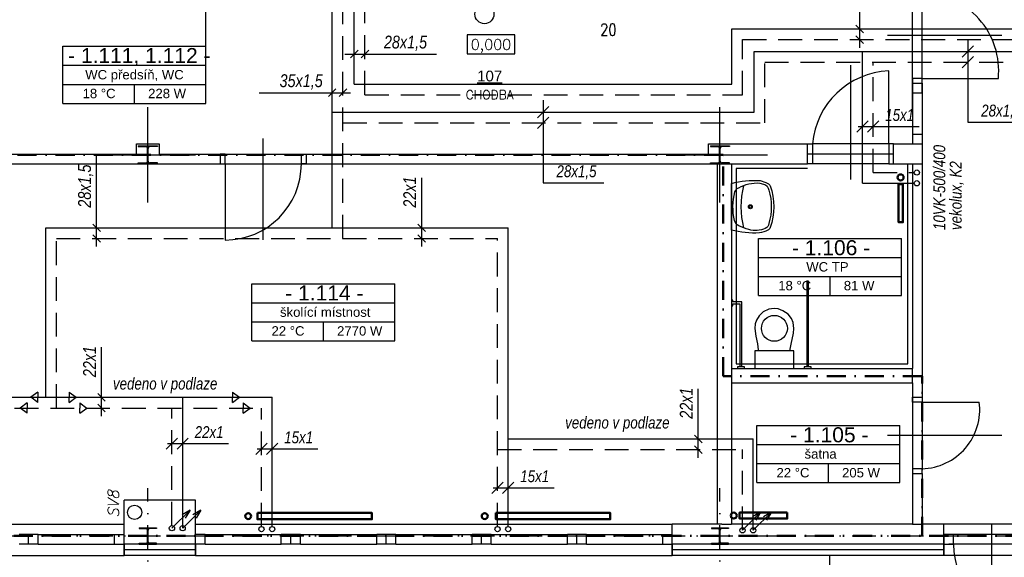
# Model space of a CAD drawing. Header units: millimetres. Extents: x 6435372 to 7248404, y 1559872 to 1886246.
# Tile 45 of 208: x 6648783 to 6659110, y 1760933 to 1766576. Entities that reach past the tile are written whole.
import ezdxf
from ezdxf.enums import TextEntityAlignment as Align

# ---------------------------------------------------------------- set-up
doc = ezdxf.new("R2010")
doc.units = ezdxf.units.MM
for name, pattern in [('DASH', [75, 50, -25]), ('DASHDOT', [1, 0.5, -0.25, 0, -0.25]), ('ČERCHOVANÁ', [1, 0.5, -0.25, 0, -0.25])]:
    doc.linetypes.add(name, pattern=pattern)
for name, color, linetype in [('1__NP___M_STNOSTI__T', 7, 'Continuous'), ('matrice DPS', 122, 'Continuous'), ('UT-popis', 7, 'Continuous'), ('UT_popis', 7, 'Continuous'), ('UT_tělesa-popis', 7, 'Continuous')]:
    doc.layers.add(name, color=color, linetype=linetype)
for name, color, linetype, lineweight in [('CKPOPISM', 8, 'Continuous', 50), ('CKPOPISM_POPIS', 8, 'Continuous', 25), ('požární úseky', 21, 'ČERCHOVANÁ', 50), ('UT_potrubí', 10, 'Continuous', 30), ('UT_potrubí-vzrorkovna', 161, 'Continuous', 30), ('UT_telesa', 181, 'Continuous', 50)]:
    doc.layers.add(name, color=color, linetype=linetype, lineweight=lineweight)
doc.styles.add('ARIAL', font='arial.ttf')
doc.styles.add('INDRA', font='ariali.ttf')
doc.styles.add('KURZIVA', font='italic__.ttf')
doc.styles.get("Standard").update_dxf_attribs({"font": 'romans.shx'})
doc.linetypes.add('IZOLACE_POLYSTYREN_EXPANDOVANY', pattern='A,1,[224,CADKON.SHX,S=0.01,R=0,X=-0.5,Y=-1.74],-2', length=3)

# ---------------------------------------------------------------- blocks, each defined once
blk = doc.blocks.new('CK_S_EXT_HEAHEA200')
for p, q in [((-100, 95), (100, 95)), ((-100, 95), (-100, 85)), ((-100, 85), (-21.25, 85)), ((-3.25, -67), (-3.25, 67)), ((3.25, -67), (3.25, 67)), ((100, 85), (21.25, 85)), ((100, 95), (100, 85)), ((-100, -95), (-100, -85)), ((-100, -85), (-21.25, -85)), ((-100, -95), (100, -95)), ((100, -85), (21.25, -85)), ((100, -95), (100, -85))]:
    blk.add_line(p, q)
for centre, start, end in [((-21.25, 67), 0, 90), ((21.25, 67), 90, 180), ((-21.25, -67), 270, 0), ((21.25, -67), 180, 270)]:
    blk.add_arc(centre, 18, start, end)
blk = doc.blocks.new('CK_S_EXT_HEAHEA180')
for p, q in [((-90, 85.5), (90, 85.5)), ((-90, 85.5), (-90, 76)), ((-90, 76), (-18, 76)), ((-3, -61), (-3, 61)), ((3, -61), (3, 61)), ((90, 76), (18, 76)), ((90, 85.5), (90, 76)), ((-90, -85.5), (-90, -76)), ((-90, -76), (-18, -76)), ((-90, -85.5), (90, -85.5)), ((90, -76), (18, -76)), ((90, -85.5), (90, -76))]:
    blk.add_line(p, q)
for centre, start, end in [((-18, 61), 0, 90), ((18, 61), 90, 180), ((-18, -61), 270, 0), ((18, -61), 180, 270)]:
    blk.add_arc(centre, 15, start, end)
blk = doc.blocks.new('*U1042')
at = {"color": 0, "linetype": 'ByBlock', "lineweight": -2}
for p, q in [((-386, 0), (-386, -20)), ((-314, 0), (-386, 0)), ((-314, -20), (-314, 0)), ((314, 0), (314, -20)), ((386, 0), (314, 0)), ((386, -20), (386, 0)), ((-386, -20), (-314, -20)), ((-360, -20), (-360, -920)), ((-340, -920), (-340, -20)), ((314, -20), (386, -20)), ((340, -20), (340, -700)), ((360, -680), (360, -20)), ((340, -700), (435, -700)), ((435, -680), (360, -680)), ((450, -660), (435, -660)), ((435, -660), (435, -680)), ((435, -700), (435, -720)), ((435, -720), (450, -720)), ((450, -720), (450, -660)), ((-360, -920), (-340, -920))]:
    blk.add_line(p, q, dxfattribs=at)
for points in [[(-204, 0), (-204, -188), (-164, -188), (-178, -256), (-203, -372), (-204, -423), (-197, -485), (-181, -527), (-145, -572), (-89, -608), (-40, -628), (1, -633), (58, -625), (118, -597), (157, -556), (188, -510), (200, -469), (205, -422), (192, -342), (176, -262), (168, -197), (165, -188), (204, -188), (204, 0), (-204, 0)], [(-164, -188), (165, -188)]]:
    blk.add_lwpolyline(points, dxfattribs=at)
blk.add_circle((-1, -423), 136, dxfattribs=at)
blk = doc.blocks.new('CKBL2010716104115', base_point=(94518, 62923))
blk = doc.blocks.new('*U1025')
at = {"color": 0, "linetype": 'ByBlock', "lineweight": -2}
blk.add_lwpolyline([(-5, -2), (5, -2), (5, 2), (-5, 2), (-5, -2)], dxfattribs=at)

msp = doc.modelspace()

# ---------------------------------------------------------------- linework, layer by layer
at = {"layer": '1__NP___M_STNOSTI__T', "ltscale": 400}
msp.add_line((6650736.4, 1766296.7), (6650736.4, 1768050.2), dxfattribs=at)
at = {"layer": '1__NP___M_STNOSTI__T', "color": 7}
for p, q in [((6649236.4, 1766096.7), (6649236.4, 1766296.7)), ((6649236.4, 1766296.7), (6650736.4, 1766296.7)), ((6650736.4, 1766096.7), (6650736.4, 1766296.7)), ((6649236.4, 1765896.7), (6649236.4, 1766096.7)), ((6649236.4, 1766096.7), (6650736.4, 1766096.7)), ((6649236.4, 1766096.7), (6650736.4, 1766096.7)), ((6650736.4, 1765896.7), (6650736.4, 1766096.7)), ((6649236.4, 1765696.7), (6649236.4, 1765896.7)), ((6649236.4, 1765896.7), (6650736.4, 1765896.7)), ((6649236.4, 1765896.7), (6650736.4, 1765896.7)), ((6649986.4, 1765696.7), (6649986.4, 1765896.7)), ((6650736.4, 1765696.7), (6650736.4, 1765896.7)), ((6649236.4, 1765696.7), (6650736.4, 1765696.7)), ((6656532.6, 1764080.3), (6656532.6, 1764280.3)), ((6656532.6, 1764280.3), (6658032.6, 1764280.3)), ((6658032.6, 1764080.3), (6658032.6, 1764280.3)), ((6656532.6, 1763880.3), (6656532.6, 1764080.3)), ((6656532.6, 1764080.3), (6658032.6, 1764080.3)), ((6656532.6, 1764080.3), (6658032.6, 1764080.3)), ((6658032.6, 1763880.3), (6658032.6, 1764080.3)), ((6651218.2, 1763604.9), (6651218.2, 1763804.9)), ((6651218.2, 1763804.9), (6652718.2, 1763804.9)), ((6652718.2, 1763604.9), (6652718.2, 1763804.9)), ((6656532.6, 1763680.3), (6656532.6, 1763880.3)), ((6656532.6, 1763880.3), (6658032.6, 1763880.3)), ((6656532.6, 1763880.3), (6658032.6, 1763880.3)), ((6657282.6, 1763680.3), (6657282.6, 1763880.3)), ((6658032.6, 1763680.3), (6658032.6, 1763880.3)), ((6651218.2, 1763404.9), (6651218.2, 1763604.9)), ((6651218.2, 1763604.9), (6652718.2, 1763604.9)), ((6651218.2, 1763604.9), (6652718.2, 1763604.9)), ((6652718.2, 1763404.9), (6652718.2, 1763604.9)), ((6656532.6, 1763680.3), (6658032.6, 1763680.3)), ((6651218.2, 1763204.9), (6651218.2, 1763404.9)), ((6651218.2, 1763404.9), (6652718.2, 1763404.9)), ((6651218.2, 1763404.9), (6652718.2, 1763404.9)), ((6651968.2, 1763204.9), (6651968.2, 1763404.9)), ((6652718.2, 1763204.9), (6652718.2, 1763404.9)), ((6651218.2, 1763204.9), (6652718.2, 1763204.9)), ((6656514.3, 1762116.7), (6656514.3, 1762316.7)), ((6656514.3, 1762316.7), (6658014.3, 1762316.7)), ((6658014.3, 1762116.7), (6658014.3, 1762316.7)), ((6656514.3, 1761916.7), (6656514.3, 1762116.7)), ((6656514.3, 1762116.7), (6658014.3, 1762116.7)), ((6656514.3, 1762116.7), (6658014.3, 1762116.7)), ((6658014.3, 1761916.7), (6658014.3, 1762116.7)), ((6656514.3, 1761716.7), (6656514.3, 1761916.7)), ((6656514.3, 1761916.7), (6658014.3, 1761916.7)), ((6656514.3, 1761916.7), (6658014.3, 1761916.7)), ((6657264.3, 1761716.7), (6657264.3, 1761916.7)), ((6658014.3, 1761716.7), (6658014.3, 1761916.7)), ((6656514.3, 1761716.7), (6658014.3, 1761716.7))]:
    msp.add_line(p, q, dxfattribs=at)
at = {"layer": 'matrice DPS', "ltscale": 500}
for p, q in [((6658147, 1765958), (6658147, 1766858)), ((6658147, 1765608), (6658147, 1766808)), ((6658247, 1765958), (6658247, 1766858)), ((6659083, 1766408), (6657883, 1766408)), ((6657497, 1766099), (6657497, 1764899)), ((6657897, 1765273), (6657897, 1766038)), ((6658247, 1765958), (6658147, 1765958)), ((6658147, 1765958), (6658147, 1765908)), ((6658247, 1765908), (6658247, 1765958)), ((6658247, 1765958), (6659047, 1765958)), ((6658147, 1765908), (6658247, 1765908)), ((6658147, 1765908), (6658247, 1765908)), ((6658147, 1765908), (6658247, 1765908)), ((6658147, 1765908), (6658147, 1765273)), ((6658147, 1765808), (6658147, 1765908)), ((6658147, 1765908), (6658247, 1765908)), ((6658247, 1765908), (6658247, 1765273)), ((6658247, 1765808), (6658247, 1765908)), ((6658147, 1765808), (6658147, 1765373)), ((6658147, 1765808), (6658247, 1765808)), ((6658247, 1765808), (6658247, 1765373)), ((6650127, 1764658), (6650127, 1765658)), ((6656127, 1764658), (6656127, 1765658)), ((6658147, 1765373), (6658247, 1765373)), ((6658147, 1765373), (6658147, 1765273)), ((6658247, 1765373), (6658247, 1765273)), ((6650007, 1765163), (6650007, 1765273)), ((6650007, 1765273), (6650247, 1765273)), ((6650127, 1765053), (6650127, 1765263)), ((6650247, 1765273), (6650247, 1765163)), ((6651337, 1764266.6), (6651337, 1765327)), ((6656007, 1765163), (6656007, 1765273)), ((6656007, 1765273), (6656227, 1765273)), ((6656127, 1765053), (6656127, 1765298)), ((6656130.3, 1765273), (6657047, 1765273)), ((6657047, 1765063), (6657047, 1765273)), ((6657047, 1765273), (6657097, 1765273)), ((6657047, 1765063), (6657047, 1765273)), ((6657897, 1765273), (6657097, 1765273)), ((6657097, 1765273), (6657097, 1765063)), ((6657947, 1765273), (6657897, 1765273)), ((6657897, 1765273), (6657897, 1765063)), ((6657947, 1765273), (6658147, 1765273)), ((6657947, 1765063), (6657947, 1765273)), ((6657947, 1765063), (6657947, 1765273)), ((6658147, 1765273), (6658247, 1765273)), ((6658147, 1765273), (6658247, 1765273)), ((6658147, 1765273), (6658247, 1765273)), ((6658247, 1765273), (6658247, 1762613)), ((6648087, 1765163), (6650007, 1765163)), ((6649627, 1765158), (6650627, 1765158)), ((6650017, 1765158), (6650237, 1765158)), ((6650247, 1765163), (6650887, 1765163)), ((6650887, 1765163), (6650887, 1765063)), ((6650937, 1765163), (6650887, 1765163)), ((6650887, 1765163), (6650887, 1765063)), ((6650937, 1765163), (6651737, 1765163)), ((6650937, 1765063), (6650937, 1765163)), ((6651737, 1765063), (6651737, 1765163)), ((6651737, 1765163), (6651787, 1765163)), ((6651787, 1765163), (6651787, 1765063)), ((6651787, 1765163), (6651787, 1765063)), ((6651787, 1765163), (6656007, 1765163)), ((6655627, 1765158), (6656627, 1765158)), ((6656017, 1765158), (6656237, 1765158)), ((6657947, 1765163), (6657047, 1765163)), ((6648087, 1765063), (6650887, 1765063)), ((6650887, 1765063), (6650937, 1765063)), ((6650907, 1765063), (6651807, 1765063)), ((6650937, 1765063), (6651737, 1765063)), ((6650937, 1765063), (6650937, 1764263)), ((6651787, 1765063), (6651737, 1765063)), ((6651787, 1765063), (6656097, 1765063)), ((6656097, 1765063), (6656097, 1761282.5)), ((6656247, 1765063), (6656247, 1762913)), ((6656247, 1765063), (6657047, 1765063)), ((6657097, 1765063), (6657047, 1765063)), ((6657897, 1765063), (6657097, 1765063)), ((6657897, 1765063), (6657947, 1765063)), ((6657947, 1765063), (6658147, 1765063)), ((6658147, 1765063), (6658147, 1762913)), ((6658147, 1765063), (6658247, 1765063)), ((6656247, 1762913), (6658147, 1762913)), ((6658147, 1762763), (6658147, 1762913)), ((6656247, 1762763), (6658147, 1762763)), ((6656247, 1762763), (6656247, 1761282.5)), ((6658147, 1762763), (6658147, 1762613)), ((6658147, 1762613), (6658247, 1762613)), ((6658147, 1762613), (6658147, 1761813)), ((6658147, 1762563), (6658147, 1762613)), ((6658147, 1762613), (6658247, 1762613)), ((6658147, 1762563), (6658147, 1761863)), ((6658247, 1762563), (6658147, 1762563)), ((6658247, 1762613), (6658247, 1762563)), ((6658247, 1762563), (6658247, 1761863)), ((6658247, 1762563), (6658847, 1762563)), ((6659083, 1762213), (6657883, 1762213)), ((6658247, 1761863), (6658147, 1761863)), ((6658147, 1761863), (6658147, 1761813)), ((6658247, 1761813), (6658247, 1761863)), ((6658147, 1761813), (6658247, 1761813)), ((6658147, 1761813), (6658247, 1761813)), ((6658147, 1761813), (6658147, 1761282.5)), ((6658247, 1761813), (6658247, 1761282.5)), ((6650627, 1761532.5), (6649877, 1761532.5)), ((6649877, 1761282.5), (6649877, 1761532.5)), ((6650627, 1761282.5), (6650627, 1761532.5)), ((6645877, 1761282.5), (6649877, 1761282.5)), ((6649877, 1760952.5), (6649877, 1761282.5)), ((6650127, 1761062.5), (6650127, 1761253.5)), ((6650627, 1761282.5), (6655627, 1761282.5)), ((6650627, 1760952.5), (6650627, 1761282.5)), ((6655627, 1760952.5), (6655627, 1761282.5)), ((6656147, 1761282.5), (6655627, 1761282.5)), ((6656127, 1761062.5), (6656127, 1761253.5)), ((6656147, 1761282.5), (6656247, 1761282.5)), ((6658147, 1761282.5), (6656247, 1761282.5)), ((6658147, 1761282.5), (6658247, 1761282.5)), ((6658477, 1761282.5), (6658247, 1761282.5)), ((6659477, 1761282.5), (6658477, 1761282.5)), ((6658477, 1760952.5), (6658477, 1761282.5)), ((6658977, 1760232.9), (6658977, 1761272.5)), ((6648877, 1761172.5), (6648777, 1761172.5)), ((6648877, 1761072.5), (6648877, 1761172.5)), ((6648977, 1761172.5), (6648877, 1761172.5)), ((6648977, 1761172.5), (6649777, 1761172.5)), ((6648977, 1761072.5), (6648977, 1761172.5)), ((6649777, 1761072.5), (6649777, 1761172.5)), ((6649777, 1761172.5), (6649877, 1761172.5)), ((6649877, 1761072.5), (6649877, 1761172.5)), ((6650027, 1761158), (6650227, 1761158)), ((6650727, 1761172.5), (6650627, 1761172.5)), ((6650627, 1761072.5), (6650627, 1761172.5)), ((6650727, 1761172.5), (6651527, 1761172.5)), ((6650727, 1761072.5), (6650727, 1761172.5)), ((6651627, 1761172.5), (6651527, 1761172.5)), ((6651527, 1761072.5), (6651527, 1761172.5)), ((6651627, 1761072.5), (6651627, 1761172.5)), ((6651727, 1761172.5), (6651627, 1761172.5)), ((6651727, 1761172.5), (6652527, 1761172.5)), ((6651727, 1761072.5), (6651727, 1761172.5)), ((6652627, 1761172.5), (6652527, 1761172.5)), ((6652527, 1761072.5), (6652527, 1761172.5)), ((6652627, 1761072.5), (6652627, 1761172.5)), ((6652727, 1761172.5), (6652627, 1761172.5)), ((6652727, 1761172.5), (6653527, 1761172.5)), ((6652727, 1761072.5), (6652727, 1761172.5)), ((6653627, 1761172.5), (6653527, 1761172.5)), ((6653527, 1761072.5), (6653527, 1761172.5)), ((6653627, 1761072.5), (6653627, 1761172.5)), ((6653727, 1761172.5), (6653627, 1761172.5)), ((6653727, 1761172.5), (6654527, 1761172.5)), ((6653727, 1761072.5), (6653727, 1761172.5)), ((6654627, 1761172.5), (6654527, 1761172.5)), ((6654527, 1761072.5), (6654527, 1761172.5)), ((6654627, 1761072.5), (6654627, 1761172.5)), ((6654727, 1761172.5), (6654627, 1761172.5)), ((6654727, 1761172.5), (6655527, 1761172.5)), ((6654727, 1761072.5), (6654727, 1761172.5)), ((6655527, 1761072.5), (6655527, 1761172.5)), ((6655527, 1761172.5), (6655627, 1761172.5)), ((6655627, 1761072.5), (6655627, 1761172.5)), ((6656027, 1761158), (6656227, 1761158)), ((6658577, 1761172.5), (6658477, 1761172.5)), ((6658477, 1761172.5), (6658477, 1761072.5)), ((6659377, 1761172.5), (6658577, 1761172.5)), ((6658577, 1761072.5), (6658577, 1761172.5)), ((6648877, 1761072.5), (6648777, 1761072.5)), ((6648977, 1761072.5), (6648877, 1761072.5)), ((6648977, 1761072.5), (6649777, 1761072.5)), ((6649777, 1761072.5), (6649877, 1761072.5)), ((6650627, 1761072.5), (6649877, 1761072.5)), ((6649877, 1761072.5), (6649877, 1760952.5)), ((6650727, 1761072.5), (6650627, 1761072.5)), ((6650627, 1761072.5), (6650627, 1760952.5)), ((6650727, 1761072.5), (6651527, 1761072.5)), ((6651627, 1761072.5), (6651527, 1761072.5)), ((6651727, 1761072.5), (6651627, 1761072.5)), ((6651727, 1761072.5), (6652527, 1761072.5)), ((6652627, 1761072.5), (6652527, 1761072.5)), ((6652727, 1761072.5), (6652627, 1761072.5)), ((6652727, 1761072.5), (6653527, 1761072.5)), ((6653627, 1761072.5), (6653527, 1761072.5)), ((6653727, 1761072.5), (6653627, 1761072.5)), ((6653727, 1761072.5), (6654527, 1761072.5)), ((6654627, 1761072.5), (6654527, 1761072.5)), ((6654727, 1761072.5), (6654627, 1761072.5)), ((6654727, 1761072.5), (6655527, 1761072.5)), ((6655527, 1761072.5), (6655627, 1761072.5)), ((6658477, 1761072.5), (6655627, 1761072.5)), ((6655627, 1761072.5), (6655627, 1760952.5)), ((6658477, 1761072.5), (6658577, 1761072.5)), ((6658477, 1761072.5), (6658477, 1760952.5)), ((6659427, 1761072.5), (6658527, 1761072.5)), ((6659377, 1761072.5), (6658577, 1761072.5)), ((6645877, 1760952.5), (6649877, 1760952.5)), ((6650627, 1760952.5), (6649877, 1760952.5)), ((6650627, 1760952.5), (6655627, 1760952.5)), ((6658477, 1760952.5), (6655627, 1760952.5)), ((6657277, 1760952.5), (6657277, 1759752.5)), ((6659477, 1760952.5), (6658477, 1760952.5))]:
    msp.add_line(p, q, dxfattribs=at)
at = {"layer": 'matrice DPS', "linetype": 'Continuous', "ltscale": 500}
for p, q in [((6656097, 1765063), (6656247, 1765063)), ((6656247, 1762913), (6656247, 1762763))]:
    msp.add_line(p, q, dxfattribs=at)
at = {"layer": 'matrice DPS', "linetype": 'DASHDOT', "ltscale": 500}
for p, q in [((6650127, 1758519.1), (6650127, 1761658)), ((6656127, 1758519.1), (6656127, 1761658)), ((6641509.3, 1761158), (6663127, 1761158))]:
    msp.add_line(p, q, dxfattribs=at)
at = {"layer": 'matrice DPS', "ltscale": 500}
msp.add_lwpolyline([(6657047, 1765013), (6656297, 1765013), (6656297, 1762963), (6658097, 1762963), (6658097, 1765063)], dxfattribs=at)
at = {"layer": 'matrice DPS', "linetype": 'ByBlock', "ltscale": 500}
for points in [[(6656247, 1764857.8, -0.0779315), (6656548, 1764886.1, -0.0680309), (6656628.3, 1764857.1, -0.2449622), (6656654.8, 1764831.4, -0.1652428), (6656654.8, 1764393.4, -0.2447516), (6656628.3, 1764367.7, -0.0729642), (6656541.9, 1764337.4, -0.0733034), (6656247, 1764367)], [(6656323.8, 1764812.1, -0.1391699), (6656544.6, 1764861.3), (6656583, 1764850, -0.3095362), (6656639.7, 1764787, -0.1500095), (6656639.7, 1764437.4, -0.2874807), (6656603, 1764384.9, -0.1904674), (6656430.8, 1764372.7, -0.0477801), (6656323.8, 1764412.7, -0.2252671), (6656279.8, 1764467.5, -0.1173255), (6656283, 1764767.1, -0.1890594), (6656321.7, 1764811)]]:
    msp.add_lwpolyline(points, format="xyb", close=True, dxfattribs=at)
msp.add_lwpolyline([(6656374.6, 1764832.9, 0.1253275), (6656374.6, 1764390.8)], format="xyb", dxfattribs=at)
at = {"layer": 'matrice DPS', "linetype": 'IZOLACE_POLYSTYREN_EXPANDOVANY', "ltscale": 500}
for points in [[(6650627, 1761012.5), (6649877, 1761012.5)], [(6658477, 1761012.5), (6655627, 1761012.5)]]:
    msp.add_lwpolyline(points, dxfattribs=at)
at = {"layer": 'matrice DPS', "ltscale": 500}
for centre, radius in [((6653657, 1766633), 99.9), ((6649988.1, 1761404.6), 75)]:
    msp.add_circle(centre, radius, dxfattribs=at)
at = {"layer": 'matrice DPS', "linetype": 'ByBlock', "ltscale": 500}
for radius in [20.4, 13.9]:
    msp.add_circle((6656445.9, 1764612.4), radius, dxfattribs=at)
at = {"layer": 'matrice DPS', "ltscale": 500}
for centre, radius, start, end in [((6658231.6, 1766038.8), 819.4, 354.34379, 88.92328), ((6657935, 1765197.5), 841.4, 92.58851, 174.84917), ((6650937, 1765063), 800, 270, 0), ((6658231.4, 1762483.6), 620.7, 271.44332, 7.35409), ((6659377, 1761072.5), 800, 180, 270)]:
    msp.add_arc(centre, radius, start, end, dxfattribs=at)
at = {"layer": 'požární úseky', "ltscale": 400}
for p, q in [((6656161.5, 1765158), (6645627, 1765158)), ((6656161.5, 1762834.6), (6656161.5, 1765158)), ((6658247, 1762834.6), (6656161.5, 1762834.6)), ((6658247, 1761158), (6658247, 1762834.6)), ((6662124, 1761158), (6645627, 1761158))]:
    msp.add_line(p, q, dxfattribs=at)
at = {"layer": 'UT-popis', "ltscale": 400}
for p, q in [((6657593.7, 1766281.7), (6657593.7, 1767241.7)), ((6657633.5, 1766438.6), (6657553.9, 1766518.2)), ((6657633.5, 1766326.1), (6657553.9, 1766405.7)), ((6658667.6, 1766181.7), (6658786.1, 1766300.1)), ((6658726.9, 1766366.8), (6658726.9, 1765500.3)), ((6652194.7, 1766214.8), (6653154.7, 1766214.8)), ((6652251.6, 1766175), (6652331.2, 1766254.6)), ((6652364.1, 1766175), (6652443.7, 1766254.6)), ((6658667.6, 1766069.2), (6658786.1, 1766187.6)), ((6651293.9, 1765809.4), (6652253.9, 1765809.4)), ((6652020.6, 1765769.6), (6652100.1, 1765849.2)), ((6652133.1, 1765769.6), (6652212.6, 1765849.2)), ((6654213.5, 1765545.1), (6654331.9, 1765663.5)), ((6654272.7, 1765730.3), (6654272.7, 1764863.8)), ((6654213.5, 1765432.6), (6654331.9, 1765551)), ((6657563, 1765394.7), (6657681.4, 1765513.1)), ((6657576.7, 1765453.9), (6658214.9, 1765453.9)), ((6657675.5, 1765394.7), (6657793.9, 1765513.1)), ((6658726.9, 1765500.3), (6659365.1, 1765500.3)), ((6649588.9, 1764194.7), (6649588.9, 1765154.7)), ((6652999.4, 1764194.7), (6652999.4, 1764916.2)), ((6654272.7, 1764863.8), (6654911, 1764863.8)), ((6649628.7, 1764351.6), (6649549.1, 1764431.1)), ((6653039.1, 1764351.6), (6652959.6, 1764431.1)), ((6649628.7, 1764239.1), (6649549.1, 1764318.6)), ((6653039.1, 1764239.1), (6652959.6, 1764318.6)), ((6649641.1, 1762415.5), (6649641.1, 1763137)), ((6648974.6, 1762667.5), (6648901.3, 1762612.1)), ((6648974.6, 1762667.5), (6648974.6, 1762612.1)), ((6649302.7, 1762667.5), (6649302.7, 1762612.1)), ((6649302.7, 1762667.5), (6649376, 1762612.1)), ((6651013.4, 1762667.5), (6651013.4, 1762612.1)), ((6651013.4, 1762667.5), (6651086.7, 1762612.1)), ((6655899.5, 1761978.8), (6655899.5, 1762700.3)), ((6648862.1, 1762555), (6648788.8, 1762499.6)), ((6648862.1, 1762555), (6648862.1, 1762499.6)), ((6648974.6, 1762556.8), (6648901.3, 1762612.1)), ((6648974.6, 1762556.8), (6648974.6, 1762612.1)), ((6649302.7, 1762556.8), (6649302.7, 1762612.1)), ((6649302.7, 1762556.8), (6649376, 1762612.1)), ((6649415.2, 1762555), (6649415.2, 1762499.6)), ((6649415.2, 1762555), (6649488.5, 1762499.6)), ((6649680.8, 1762572.4), (6649601.3, 1762651.9)), ((6651013.4, 1762556.8), (6651013.4, 1762612.1)), ((6651013.4, 1762556.8), (6651086.7, 1762612.1)), ((6651125.9, 1762555), (6651125.9, 1762499.6)), ((6651125.9, 1762555), (6651199.2, 1762499.6)), ((6648862.1, 1762444.3), (6648788.8, 1762499.6)), ((6648862.1, 1762444.3), (6648862.1, 1762499.6)), ((6649415.2, 1762444.3), (6649415.2, 1762499.6)), ((6649415.2, 1762444.3), (6649488.5, 1762499.6)), ((6649680.8, 1762459.9), (6649601.3, 1762539.4)), ((6651125.9, 1762444.3), (6651125.9, 1762499.6)), ((6651125.9, 1762444.3), (6651199.2, 1762499.6)), ((6650320.5, 1762066.7), (6650439, 1762185.1)), ((6650433, 1762066.7), (6650551.5, 1762185.1)), ((6655939.3, 1762135.7), (6655859.8, 1762215.3)), ((6650334.2, 1762125.9), (6650972.4, 1762125.9)), ((6651259.5, 1762011.6), (6651377.9, 1762130)), ((6651273.1, 1762070.8), (6651911.3, 1762070.8)), ((6651372, 1762011.6), (6651490.4, 1762130)), ((6655939.3, 1762023.2), (6655859.8, 1762102.8)), ((6653735.2, 1761604), (6653853.6, 1761722.4)), ((6653748.8, 1761663.2), (6654387.1, 1761663.2)), ((6653847.7, 1761604), (6653966.1, 1761722.4))]:
    msp.add_line(p, q, dxfattribs=at)
at = {"layer": 'UT_popis', "ltscale": 400}
for p, q in [((6650379.8, 1761238.3), (6650570.4, 1761428.9)), ((6650570.4, 1761428.9), (6650486.3, 1761378.3)), ((6650492.3, 1761238.3), (6650682.9, 1761428.9)), ((6650570.4, 1761428.9), (6650519.7, 1761344.8)), ((6650682.9, 1761428.9), (6650598.8, 1761378.3)), ((6650682.9, 1761428.9), (6650632.2, 1761344.8)), ((6656363.6, 1761216.4), (6656554.2, 1761407)), ((6656554.2, 1761407), (6656470.1, 1761356.3)), ((6656476.1, 1761216.4), (6656666.7, 1761407)), ((6656554.2, 1761407), (6656503.5, 1761322.9)), ((6656666.7, 1761407), (6656582.6, 1761356.3)), ((6656666.7, 1761407), (6656616, 1761322.9))]:
    msp.add_line(p, q, dxfattribs=at)
at = {"layer": 'UT_potrubí'}
for p, q in [((6652060.4, 1764391.4), (6652060.4, 1770692.9)), ((6656485.1, 1766240.9), (6661206.9, 1766240.9)), ((6656485.1, 1765604.3), (6656485.1, 1766240.9)), ((6657622.2, 1764858.6), (6657622.2, 1766240.9)), ((6652060.4, 1765604.3), (6656485.1, 1765604.3)), ((6657622.2, 1764858.6), (6658164.9, 1764858.6)), ((6649056.2, 1762612.1), (6649056.2, 1764391.4)), ((6649056.2, 1764391.4), (6653906.9, 1764391.4)), ((6653906.9, 1761256.4), (6653906.9, 1764391.4)), ((6645729.8, 1762612.1), (6651431.2, 1762612.1)), ((6650492.3, 1761238.3), (6650492.3, 1762612.1)), ((6651431.2, 1761256.4), (6651431.2, 1762612.1)), ((6653906.9, 1762175.5), (6656476.1, 1762175.5)), ((6656476.1, 1761216.4), (6656476.1, 1762175.5)), ((6651430.6, 1761256.4), (6651430.6, 1761282.5))]:
    msp.add_line(p, q, dxfattribs=at)
at = {"layer": 'UT_potrubí', "linetype": 'DASH', "ltscale": 5}
for p, q in [((6652172.9, 1764278.9), (6652172.9, 1770665.5)), ((6656597.6, 1766128.4), (6661319.4, 1766128.4)), ((6656597.6, 1765491.8), (6656597.6, 1766128.4)), ((6657734.7, 1764971.1), (6657734.7, 1766128.4)), ((6652172.9, 1765491.8), (6656597.6, 1765491.8)), ((6657734.7, 1764971.1), (6658164.9, 1764971.1)), ((6649168.7, 1762499.6), (6649168.7, 1764278.9)), ((6649168.7, 1764278.9), (6653794.4, 1764278.9)), ((6653794.4, 1761256.4), (6653794.4, 1764278.9)), ((6645729.8, 1762499.6), (6651318.7, 1762499.6)), ((6650379.8, 1761265.8), (6650379.8, 1762499.6)), ((6651318.7, 1761254.2), (6651318.7, 1762499.6)), ((6653794.4, 1762063), (6656363.6, 1762063)), ((6656363.6, 1761216.4), (6656363.6, 1762063)), ((6651318.1, 1761256.4), (6651318.1, 1761282.5))]:
    msp.add_line(p, q, dxfattribs=at)
at = {"layer": 'UT_potrubí', "ltscale": 400}
for centre in [(6658192.4, 1764971.1), (6658192.4, 1764858.6), (6650379.8, 1761238.3), (6650492.3, 1761238.3), (6651318.7, 1761229), (6651431.2, 1761229), (6653794.4, 1761229), (6653906.9, 1761229), (6656363.6, 1761216.4), (6656476.1, 1761216.4)]:
    msp.add_circle(centre, 27.5, dxfattribs=at)
at = {"layer": 'UT_potrubí-vzrorkovna'}
for p, q in [((6652291.4, 1765900.3), (6652291.4, 1770692.9)), ((6656251.8, 1765900.3), (6656251.8, 1766478.4)), ((6656251.8, 1766478.4), (6660962.9, 1766478.4)), ((6652291.4, 1765900.3), (6656251.8, 1765900.3))]:
    msp.add_line(p, q, dxfattribs=at)
at = {"layer": 'UT_potrubí-vzrorkovna', "linetype": 'DASH', "ltscale": 5}
for p, q in [((6652403.9, 1765787.8), (6652403.9, 1770665.5)), ((6656364.3, 1765787.8), (6656364.3, 1766365.9)), ((6656364.3, 1766365.9), (6661075.4, 1766365.9)), ((6652403.9, 1765787.8), (6656364.3, 1765787.8))]:
    msp.add_line(p, q, dxfattribs=at)
at = {"layer": 'UT_telesa', "ltscale": 400}
for points in [[(6658000, 1764850.1), (6658047, 1764850.1), (6658047, 1764450.1), (6658000, 1764450.1)], [(6651277, 1761398.5), (6652477, 1761398.5), (6652477, 1761332.5), (6651277, 1761332.5)], [(6653777, 1761398.5), (6654977, 1761398.5), (6654977, 1761332.5), (6653777, 1761332.5)], [(6656833.6, 1761403), (6656833.6, 1761340), (6656333.6, 1761340), (6656333.6, 1761403)]]:
    msp.add_lwpolyline(points, close=True, dxfattribs=at)
for centre in [(6658021.8, 1764920.7), (6651179.3, 1761365.2), (6653659.8, 1761365.2), (6656272, 1761371.1)]:
    msp.add_circle(centre, 31.3, dxfattribs=at)

# ---------------------------------------------------------------- block references
at = {"layer": 'matrice DPS', "ltscale": 500}
ref = msp.add_blockref('*U1025', (6653725.6, 1766315.9), dxfattribs=dict(at, xscale=50, yscale=50, zscale=50))
ref.add_attrib('Výška', '0,000', dxfattribs={"layer": '0', "color": 0, "linetype": 'ByBlock', "lineweight": -2, "height": 110}).set_placement((6653725.6, 1766315.9), align=Align.MIDDLE_CENTER)
ref = msp.add_blockref('CKBL2010716104115', (6653712.2, 1765740.5), dxfattribs=dict(at, xscale=0.375, yscale=0.375, zscale=0.375))
ref.add_attrib('JMENO', 'CHODBA', dxfattribs={"layer": 'CKPOPISM_POPIS', "height": 93.75}).set_placement((6653712.2, 1765740.5), align=Align.CENTER)
ref.add_attrib('CISLO', '%%U107', dxfattribs={"layer": 'CKPOPISM', "height": 112.5, "style": 'ARIAL'}).set_placement((6653712.2, 1765928), align=Align.CENTER)
for name, p in [('CK_S_EXT_HEAHEA200', (6650127, 1765158)), ('CK_S_EXT_HEAHEA200', (6656127, 1765158)), ('CK_S_EXT_HEAHEA180', (6650127, 1761158)), ('CK_S_EXT_HEAHEA180', (6656127, 1761158))]:
    msp.add_blockref(name, p, dxfattribs=at)
at = {"layer": 'matrice DPS', "ltscale": 500, "rotation": 180}
msp.add_blockref('*U1042', (6656697, 1762913), dxfattribs=at)

# ---------------------------------------------------------------- texts
at = {"layer": '1__NP___M_STNOSTI__T', "color": 7, "style": 'ARIAL'}
for s, height, p in [('- 1.111, 1.112 -', 157.729, (6649290.3, 1766120.2)), ('WC předsíň, WC', 98.581, (6649470.2, 1765949)), ('18 °C', 98.58, (6649442.4, 1765751.7)), ('228 W', 98.58, (6650129.9, 1765751.7)), ('- 1.106 -', 157.73, (6656882.3, 1764103.8)), ('WC TP', 98.58, (6657032.7, 1763932.6)), ('18 °C', 98.58, (6656738.6, 1763735.3)), ('81 W', 98.58, (6657426.1, 1763735.3)), ('- 1.114 -', 157.73, (6651567.9, 1763628.4)), ('školící místnost', 98.581, (6651513, 1763457.1)), ('22 °C', 98.58, (6651424.2, 1763259.9)), ('2770 W', 98.58, (6652111.7, 1763259.9)), ('- 1.105 -', 157.73, (6656864, 1762140.1)), ('šatna', 98.58, (6657014.4, 1761968.9)), ('22 °C', 98.58, (6656720.3, 1761771.7)), ('205 W', 98.58, (6657407.8, 1761771.7))]:
    msp.add_text(s, height=height, dxfattribs=at).set_placement(p)
at = {"layer": 'matrice DPS', "ltscale": 500, "width": 0.8}
msp.add_text('20', height=125, dxfattribs=at).set_placement((6654957, 1766470.5), align=Align.MIDDLE)
at = {"layer": 'matrice DPS', "ltscale": 500, "style": 'KURZIVA'}
msp.add_text('SV8', height=115, rotation=90, dxfattribs=at).set_placement((6649823.2, 1761349.2))
at = {"layer": 'UT-popis', "ltscale": 400, "style": 'INDRA', "width": 0.8}
for s, p in [('28x1,5', (6652602.8, 1766273.2)), ('35x1,5', (6651508.4, 1765867.7))]:
    msp.add_text(s, height=135, dxfattribs=at).set_placement(p)
for s, p in [('28x1,5', (6649530.5, 1764602.7)), ('22x1', (6652941, 1764602.7)), ('22x1', (6649582.7, 1762823.5)), ('22x1', (6655841.2, 1762386.9))]:
    msp.add_text(s, height=135, rotation=90, dxfattribs=at).set_placement(p)
at = {"layer": 'UT_popis', "linetype": 'Continuous', "style": 'INDRA', "width": 0.8}
for s, p in [('28x1,5', (6658867.2, 1765559.1)), ('15x1', (6657860.6, 1765512.7)), ('28x1,5', (6654413, 1764922.6)), ('vedeno v podlaze', (6649761.2, 1762693.5)), ('vedeno v podlaze', (6654503.7, 1762284.8)), ('22x1', (6650618.2, 1762184.7)), ('15x1', (6651557.1, 1762129.6)), ('15x1', (6654032.8, 1761722))]:
    msp.add_text(s, height=125, dxfattribs=at).set_placement(p)
at = {"layer": 'UT_tělesa-popis', "ltscale": 400, "style": 'INDRA', "width": 0.8}
for s, p in [('10VK-500/400', (6658490.9, 1764367.8)), ('vekolux, K2', (6658662.4, 1764367.8))]:
    msp.add_text(s, height=125, rotation=90, dxfattribs=at).set_placement(p)

doc.saveas('drawing.dxf')
